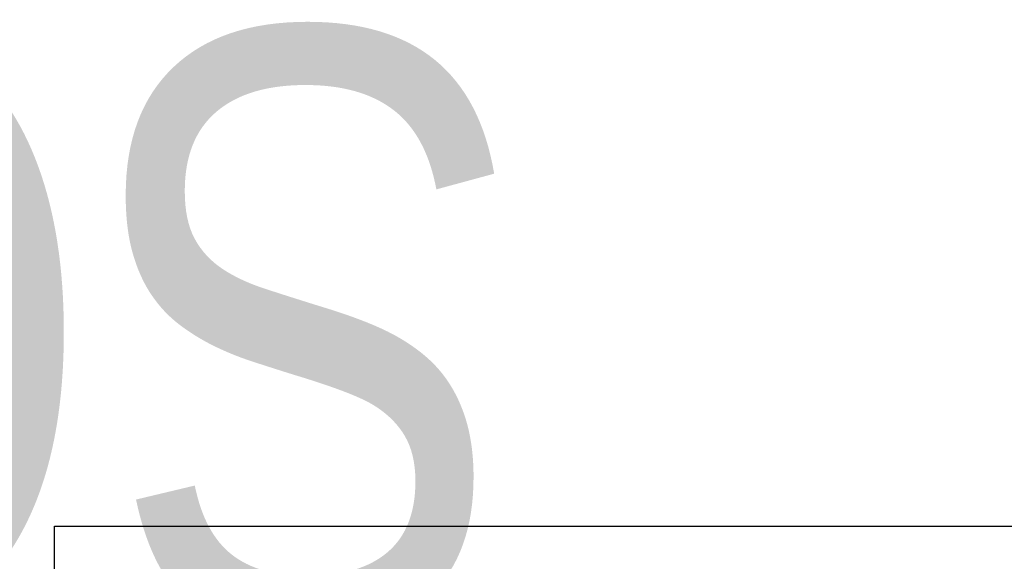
# Model space of a CAD drawing. Header units: millimetres. Extents: x -119 to 738, y -69 to 356.
# Tile 15 of 19: x -4 to 111, y 293 to 356. Entities that reach past the tile are written whole.
import ezdxf
from ezdxf.enums import TextEntityAlignment as Align

# ---------------------------------------------------------------- set-up
doc = ezdxf.new("R2018")
doc.units = ezdxf.units.MM
doc.layers.add('Кромка (ГОСТ)', color=7, linetype='Continuous', lineweight=50)
doc.layers.add('Обозначение (ГОСТ)', color=7, linetype='Continuous', lineweight=25)
doc.styles.get("Standard").update_dxf_attribs({"font": 'GOST Common Italic.ttf'})

# ---------------------------------------------------------------- blocks, each defined once
blk = doc.blocks.new('ГОСТ - Доп. графы 3')
at = {"layer": 'Обозначение (ГОСТ)', "lineweight": 30, "width": 0.8}
blk.add_attdef('ОБОЗНАЧЕНИЕ', text='', height=5, rotation=180, dxfattribs=at).set_placement((34.94, -6.97), align=Align.MIDDLE_CENTER)
blk = doc.blocks.new('Рамки ГОСТ_ граница 297x210')
at = {"layer": 'Кромка (ГОСТ)', "lineweight": 25}
for p, q in [((0, 0), (0, 297)), ((0, 297), (210, 297))]:
    blk.add_line(p, q, dxfattribs=at)

msp = doc.modelspace()

# ---------------------------------------------------------------- block references
ref = msp.add_blockref('ГОСТ - Доп. графы 3', (20, 292))
lines = msp.add_mtext('\\W0.8000;SC11 ', dxfattribs={"layer": 'Обозначение (ГОСТ)', "insert": (54.942, 285.032), "char_height": 70.12484, "attachment_point": 1, "rotation": 180})
ref.add_attrib('ОБОЗНАЧЕНИЕ', '', (54.942, 285.032)).embed_mtext(lines)
msp.add_blockref('Рамки ГОСТ_ граница 297x210', (0, 0))

doc.saveas('drawing.dxf')
